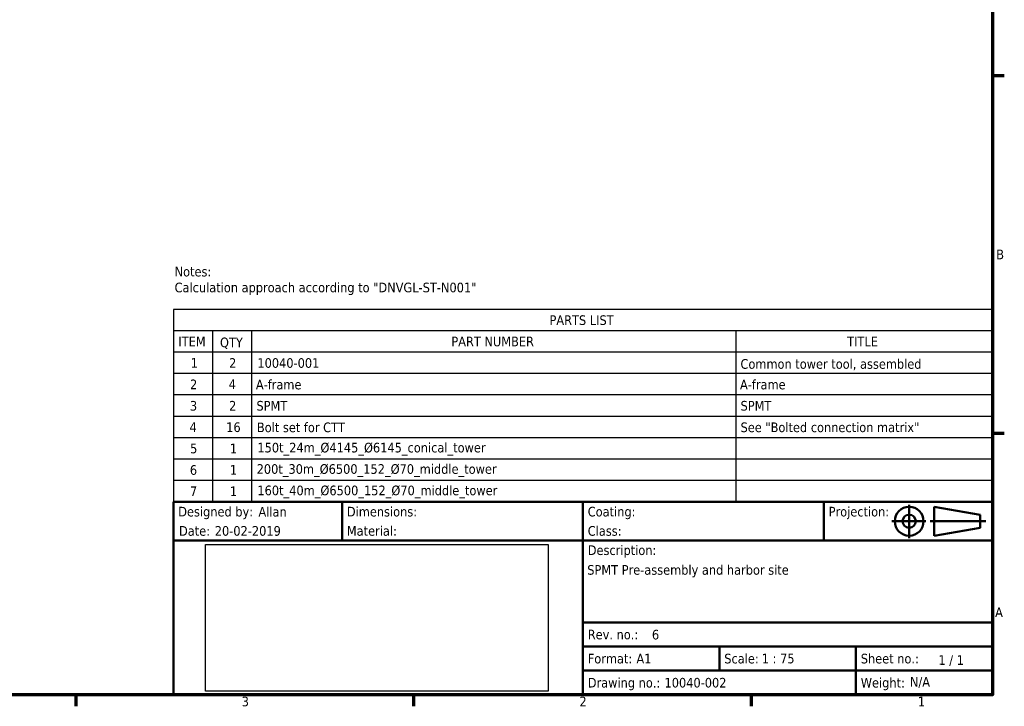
# Model space of a CAD drawing. Header units: millimetres. Extents: x -428974 to 63075, y -12164 to 49045.
# Tile 50 of 131: x 46432 to 61759, y 1320 to 12007. Entities that reach past the tile are written whole.
import ezdxf
from ezdxf.enums import TextEntityAlignment as Align

# ---------------------------------------------------------------- set-up
doc = ezdxf.new("R2010")
doc.units = ezdxf.units.MM
doc.header["$LTSCALE"] = 75
doc.header["$XCLIPFRAME"] = 2
for name, color, linetype, lineweight in [('Border (ISO)', 7, 'Continuous', 70), ('Symbol (ISO)', 7, 'Continuous', 25), ('Title (ISO)', 7, 'Continuous', 50)]:
    doc.layers.add(name, color=color, linetype=linetype, lineweight=lineweight)
doc.styles.add('Label Text (ISO)', font='tahoma.ttf')
doc.styles.add('Note Text (ISO)', font='tahoma.ttf')
picture_1 = doc.add_image_def('image1.bmp', size_in_pixel=(2119, 907))

# ---------------------------------------------------------------- blocks, each defined once
blk = doc.blocks.new('Borders Default Border')
at = {"layer": 'Border (ISO)'}
for p, q in [((820.999984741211, 148.5000038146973), (823.3999633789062, 148.5000038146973)), ((820.999984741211, 74.25000190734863), (823.3999633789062, 74.25000190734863)), ((630.7500076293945, 20), (630.7500076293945, 17.59999990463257)), ((700.8333587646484, 20), (700.8333587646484, 17.59999990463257)), ((770.9166717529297, 20), (770.9166717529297, 17.59999990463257))]:
    blk.add_line(p, q, dxfattribs=at)
at = {"layer": 'Border (ISO)', "flags": 128}
blk.add_lwpolyline([(20, 20), (20, 574.000015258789), (820.999984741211, 574.000015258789), (820.999984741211, 20), (20, 20)], dxfattribs=at)
at = {"layer": 'Border (ISO)', "char_height": 2.000000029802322, "attachment_point": 7, "style": 'Label Text (ISO)'}
for s, insert in [('B', (821.7896277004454, 110.3749999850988)), ('A', (821.5492745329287, 36.12499998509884)), ('3', (665.1692618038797, 17.55786058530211)), ('2', (735.2685951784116, 17.59999997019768)), ('1', (805.5071289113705, 17.59999997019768))]:
    blk.add_mtext(s, dxfattribs=dict(at, insert=insert))
blk = doc.blocks.new('Title Blocks Advantis')
at = {"layer": 'Title (ISO)'}
for p, q in [((270.0713910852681, 149.9999999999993), (100.0713910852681, 149.9999999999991)), ((100.0713910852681, 149.9999999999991), (100.0713910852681, 109.999999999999)), ((135.0713910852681, 141.9999999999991), (135.0713910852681, 149.9999999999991)), ((185.0713910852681, 141.9999999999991), (185.0713910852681, 149.9999999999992)), ((235.0713910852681, 141.9999999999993), (235.0713910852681, 149.9999999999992)), ((270.0713910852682, 109.9999999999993), (270.0713910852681, 149.9999999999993)), ((257.9816193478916, 148.9999999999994), (267.51299677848, 147.3551583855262)), ((257.9816193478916, 148.9999999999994), (257.9816193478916, 142.9999999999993)), ((267.51299677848, 144.6448416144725), (267.51299677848, 147.3551583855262)), ((257.9816193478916, 142.9999999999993), (267.51299677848, 144.6448416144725)), ((100.0713910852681, 141.9999999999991), (270.0713910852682, 141.9999999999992)), ((185.0713910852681, 141.9999999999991), (185.0713910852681, 119.9999999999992)), ((185.0713910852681, 124.9999999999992), (270.0713910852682, 124.9999999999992)), ((185.0713910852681, 119.9999999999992), (270.0713910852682, 119.9999999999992)), ((185.0713910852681, 119.9999999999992), (185.0713910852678, 114.9999999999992)), ((213.4047244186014, 119.9999999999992), (213.4047244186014, 114.9999999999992)), ((241.7380577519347, 119.9999999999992), (241.7380577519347, 114.9999999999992)), ((185.0713910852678, 114.9999999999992), (241.7380577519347, 114.9999999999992)), ((185.0713910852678, 114.9999999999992), (185.071391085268, 109.9999999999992)), ((241.7380577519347, 114.9999999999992), (270.0713910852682, 114.9999999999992)), ((241.7380577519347, 114.9999999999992), (241.7380577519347, 109.9999999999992)), ((100.0713910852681, 109.999999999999), (270.0713910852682, 109.9999999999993))]:
    blk.add_line(p, q, dxfattribs=at)
at = {"layer": 'Title (ISO)', "linetype": 'Continuous'}
for p, q in [((252.7838411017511, 149.4294663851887), (252.7838411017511, 142.4911830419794)), ((249.1966405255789, 145.9999999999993), (256.2388680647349, 145.9999999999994)), ((268.7204546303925, 145.9999999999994), (257.1743591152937, 145.9999999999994))]:
    blk.add_line(p, q, dxfattribs=at)
at = {"layer": 'Title (ISO)'}
for radius in [3, 1.355158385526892]:
    blk.add_circle((252.7838411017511, 145.9999999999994), radius, dxfattribs=at)
at = {"layer": 'Title (ISO)', "style": 'Note Text (ISO)'}
for s, p in [('Designed by:', (101.0713910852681, 147.9999999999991)), ('Dimensions:', (136.0713910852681, 147.9999999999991)), ('Coating: ', (186.0713910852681, 147.9999999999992)), ('Projection:', (236.0713910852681, 147.9999999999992)), ('Material: ', (136.0713910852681, 143.9999999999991)), ('Class: ', (186.0713910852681, 143.9999999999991)), ('Date:', (101.2316671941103, 143.9999999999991)), ('Rev. no.:', (186.0713910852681, 122.4999999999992)), ('Scale:', (214.4047244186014, 117.4999999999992)), ('Sheet no.:', (242.7380577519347, 117.4999999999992)), ('Format:', (186.0713910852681, 117.4999999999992)), ('Drawing no.:', (186.0713910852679, 112.4999999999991)), ('Weight:', (242.7380577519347, 112.4999999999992))]:
    blk.add_text(s, height=2.000000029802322, dxfattribs=at).set_placement(p, align=Align.MIDDLE_LEFT)
blk.add_text('Description:', height=2.000000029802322, dxfattribs=at).set_placement((186.0713910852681, 140.9999999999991), align=Align.TOP_LEFT)
blk.add_text('1 / 1 ', height=2.000000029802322, rotation=359.8522914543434, dxfattribs=at).set_placement((258.8492999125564, 117.2078330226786), align=Align.MIDDLE_LEFT)
for tag, p in [('AUTHOR_001', (117.7208561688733, 146.9758226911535)), ('CREATION_DATE_001', (108.6517148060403, 142.999999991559)), ('TITLE_001', (185.9679659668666, 134.9100066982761)), ('REVISION_NUMBER_001', (199.3913483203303, 121.470250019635)), ('Sheet_Size_001', (196.1763237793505, 116.4966420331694)), ('Initial_View_Scale_001', (222.195369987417, 116.5174613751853)), ('PART_NUMBER_001', (202.0038147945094, 111.4999999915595))]:
    blk.add_attdef(tag, p, '', height=2.000000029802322, dxfattribs=at)
for tag, p in [('Dimensions', (151.5713910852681, 147.9999999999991)), ('Coating', (197.0713910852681, 147.9999999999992)), ('Material', (147.5713910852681, 143.9999999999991)), ('Class', (194.0713910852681, 143.9999999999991))]:
    blk.add_attdef(tag, text='', height=2.000000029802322, dxfattribs=at).set_placement(p, align=Align.MIDDLE_LEFT)
blk.add_attdef('MASS\\P1;_001', (252.9358790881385, 111.6731246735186), '', height=2.000000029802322, rotation=359.8522914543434, dxfattribs=at)
image = blk.add_image(picture_1, insert=(106.6989986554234, 110.7262153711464), size_in_units=(71.1280611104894, 30.44509269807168))
image.set_boundary_path([(-0.5, -0.5), (2118.5, 906.4999999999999)])
image.dxf.clipping = 0
blk = doc.blocks.new('PARTS LIST')
at = {"layer": 'Symbol (ISO)'}
for p, q in [((821.1163866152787, 99.97633854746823), (651, 99.97633854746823)), ((651, 99.97633854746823), (651, 95.53452315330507)), ((821.1163866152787, 99.97633854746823), (821.1163866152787, 95.53452315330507)), ((821.1163866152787, 95.53452315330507), (651, 95.53452315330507)), ((651, 95.53452315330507), (651, 91.09270775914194)), ((659.0949758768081, 95.53452315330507), (659.0949758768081, 91.09270775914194)), ((667.2277351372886, 95.53452315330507), (667.2277351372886, 91.09270775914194)), ((767.7137107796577, 95.53452315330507), (767.7137107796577, 91.09270775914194)), ((821.1163866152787, 95.53452315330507), (821.1163866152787, 91.09270775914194)), ((821.1163866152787, 91.09270775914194), (651, 91.09270775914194)), ((651, 91.09270775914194), (651, 60.00000000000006)), ((659.0949758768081, 91.09270775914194), (659.0949758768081, 60.00000000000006)), ((667.2277351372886, 91.09270775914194), (667.2277351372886, 60.00000000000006)), ((767.7137107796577, 91.09270775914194), (767.7137107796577, 60.00000000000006)), ((821.1163866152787, 91.09270775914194), (821.1163866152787, 60.00000000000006)), ((821.1163866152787, 86.65089236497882), (651, 86.65089236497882)), ((821.1163866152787, 82.20907697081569), (651, 82.20907697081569)), ((821.1163866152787, 77.76726157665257), (651, 77.76726157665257)), ((821.1163866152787, 73.32544618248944), (651, 73.32544618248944)), ((821.1163866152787, 68.88363078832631), (651, 68.88363078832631)), ((821.1163866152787, 64.44181539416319), (651, 64.44181539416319)), ((821.1163866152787, 60.00000000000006), (651, 60.00000000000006))]:
    blk.add_line(p, q, dxfattribs=at)
at = {"layer": 'Symbol (ISO)', "char_height": 2.000000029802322, "attachment_point": 7, "style": 'Label Text (ISO)'}
for s, insert in [('PARTS LIST', (729.0564107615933, 96.70194623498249)), ('ITEM', (652.0232003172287, 92.31361544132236)), ('QTY', (660.6642665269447, 91.76580338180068)), ('PART NUMBER', (708.6861201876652, 92.27147605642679)), ('TITLE', (790.8388943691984, 92.31361544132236)), ('1', (654.5962835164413, 87.86855852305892)), ('2', (662.5549506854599, 87.85073032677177)), ('10040-001', (668.4269359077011, 87.80940134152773)), ('Common tower tool, assembled', (768.7017110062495, 87.32966059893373)), ('2', (654.4410831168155, 83.40891493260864)), ('4', (662.4637504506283, 83.4299846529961)), ('A-frame', (668.11493510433, 83.33679172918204)), ('A-frame', (768.6009107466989, 83.33679172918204)), ('3', (654.425083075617, 78.92496015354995)), ('2', (662.5549506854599, 78.96709953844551)), ('SPMT', (668.2301354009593, 78.93468465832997)), ('SPMT', (768.7161110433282, 78.93468465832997)), ('4', (654.349882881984, 74.54635386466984)), ('16', (661.9597458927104, 74.4855758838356)), ('Bolt set for CTT', (668.3277356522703, 74.45316094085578)), ('See "Bolted connection matrix"', (768.7161110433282, 74.45964391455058)), ('5', (654.4618831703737, 70.06239908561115)), ('1', (662.7101510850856, 70.1012969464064)), ('150t_24m_Ø4145_Ø6145_conical_tower', (668.4269359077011, 69.64100518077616)), ('6', (654.4090830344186, 65.60194509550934)), ('1', (662.7101510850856, 65.65948155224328)), ('200t_30m_Ø6500_152_Ø70_middle_tower', (668.2717355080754, 65.19918978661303)), ('7', (654.4282830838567, 61.22090768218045)), ('1', (662.7101510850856, 61.21766615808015)), ('160t_40m_Ø6500_152_Ø70_middle_tower', (668.4269359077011, 60.7573743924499))]:
    blk.add_mtext(s, dxfattribs=dict(at, insert=insert))

msp = doc.modelspace()

# ---------------------------------------------------------------- block references
at = {"xscale": 75, "yscale": 75, "zscale": 75}
msp.add_blockref('Borders Default Border', (0, 0), dxfattribs=at)
msp.add_blockref('Title Blocks Advantis', (41319.64566860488, -6749.999999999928), dxfattribs=at).add_auto_attribs({'TITLE_001': 'SPMT Pre-assembly and harbor site', 'PART_NUMBER_001': '10040-002', 'AUTHOR_001': 'Allan', 'CREATION_DATE_001': '20-02-2019', 'REVISION_NUMBER_001': '6', 'Sheet_Size_001': 'A1', 'MASS\\P1;_001': 'N/A', 'Initial_View_Scale_001': '1 : 75'})
at = {"layer": 'Symbol (ISO)', "xscale": 75, "yscale": 75, "zscale": 75}
msp.add_blockref('PARTS LIST', (0, 0), dxfattribs=at)

# ---------------------------------------------------------------- texts
at = {"layer": 'Symbol (ISO)', "insert": (48843.0858189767, 8160.874471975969), "char_height": 150.0000022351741, "width": 4810.332298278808, "attachment_point": 1, "line_spacing_factor": 0.9878841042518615, "style": 'Note Text (ISO)'}
msp.add_mtext('{\\fTahoma|b0|i0;Notes:\\P\\fTahoma|b0|i0;Calculation approach according to "DNVGL-ST-N001"}', dxfattribs=at)

doc.saveas('drawing.dxf')
